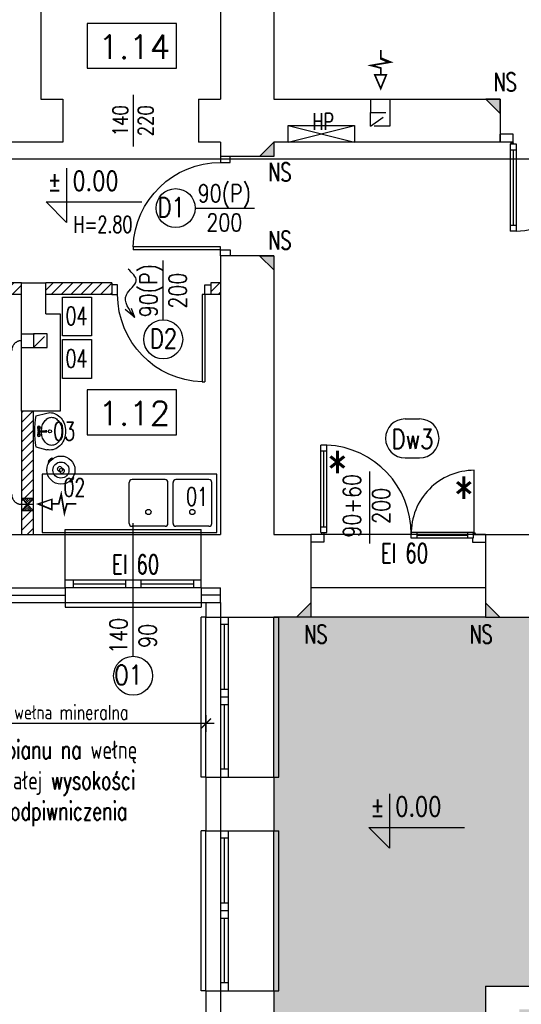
# Model space of a CAD drawing. Header units: millimetres. Extents: x 31969 to 285678, y -69766 to -1123.
# Tile 160 of 176: x 181415 to 181932, y -11089 to -10075. Entities that reach past the tile are written whole.
import ezdxf
from ezdxf.enums import TextEntityAlignment as Align
from ezdxf.lldxf.tags import DXFTag

# ---------------------------------------------------------------- set-up
doc = ezdxf.new("R2010")
doc.units = ezdxf.units.MM
doc.linetypes.add('KRE_16_8', pattern=[24, 16, -8])
for name, color, linetype in [('a- wentylacja Łukasza 2', 118, 'Continuous'), ('a-biblioteka', 251, 'Continuous'), ('a-izolacja 1', 3, 'Continuous'), ('a-koty', 1, 'Continuous'), ('a-opis 1', 3, 'Continuous'), ('a-opis 3', 15, 'Continuous'), ('a-opis stolarki 1', 3, 'Continuous'), ('a-opis stolarki 2', 1, 'Continuous'), ('a-opis technologii 2', 12, 'Continuous'), ('a-przekrój 2', 251, 'Continuous'), ('a-stolarka drzwiowa', 3, 'Continuous'), ('a-stolarka okienna', 3, 'Continuous'), ('a-szkło', 4, 'Continuous'), ('a-szraf', 252, 'Continuous'), ('a-wentylacja', 3, 'Continuous'), ('a-wymiary', 11, 'Continuous'), ('a-wyposażenie', 84, 'Continuous'), ('a-ściany działowe projektowane', 5, 'Continuous'), ('a-ściany istniejące murowane', 6, 'Continuous')]:
    doc.layers.add(name, color=color, linetype=linetype)
doc.styles.add('MAREK', font='simplex.shx')
doc.styles.add('RS01507', font='romans.shx', dxfattribs={"width": 0.7, "height": 0.15})
doc.styles.add('WYMIAR', font='romans.shx', dxfattribs={"width": 0.8})
doc.linetypes.add('BATTING', pattern='A,0.0001,-0.1,[134,ltypeshp.shx,S=0.1,R=0,X=-0.1,Y=0],-0.2,[134,ltypeshp.shx,S=0.1,R=180,X=0.1,Y=0],-0.1', length=0.4001)
tags = doc.linetypes.add('DASHED', pattern=[0.75, 0.5, -0.25]).pattern_tags.tags
tags[6:7] = [DXFTag(74, 4), DXFTag(75, 0), DXFTag(340, '0'), DXFTag(46, 1.0), DXFTag(50, 0.0), DXFTag(44, 0.0), DXFTag(45, 0.0)]
tags[4:5] = [DXFTag(74, 4), DXFTag(75, 0), DXFTag(340, '0'), DXFTag(46, 1.0), DXFTag(50, 0.0), DXFTag(44, 0.0), DXFTag(45, 0.0)]
doc.dimstyles.new('MAREK', dxfattribs={"dimscale": 0.85, "dimtxt": 17, "dimasz": 12, "dimexe": 10, "dimexo": 0.625, "dimgap": 5, "dimtad": 1, "dimdec": 1, "dimdsep": 46, "dimtxsty": 'MAREK', "dimblk1": 'ARCHTICK', "dimblk2": 'ARCHTICK', "dimsah": 1, "dimcen": 2.5, "dimdle": 10, "dimadec": 0, "dimazin": 0, "dimtfac": 1, "dimtdec": 1, "dimtmove": 1, "dimatfit": 3, "dimldrblk": 'ARCHTICK', "dimfxl": 10, "dimfxlon": 1, "dimtolj": 1, "dimtzin": 0, "dimarcsym": 0})

# ---------------------------------------------------------------- blocks, each defined once
blk = doc.blocks.new('A$C42BE72CD')
at = {"layer": 'a-stolarka drzwiowa'}
for p, q in [((5.999947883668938, 99.9500125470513), (-5.211633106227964e-05, 99.9500125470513)), ((5.999947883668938, 89.9500125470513), (5.999947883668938, 99.9500125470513)), ((95.99994788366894, 89.9500125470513), (95.99994788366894, 99.9500125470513)), ((95.99994788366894, 99.9500125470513), (101.9999478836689, 99.9500125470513)), ((-5.211633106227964e-05, 89.9500125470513), (5.999947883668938, 89.9500125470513)), ((5.999947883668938, 89.9500125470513), (8.999947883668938, 89.9500125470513)), ((5.999947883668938, 89.9500125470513), (5.999947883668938, 2.64436675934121e-05)), ((8.999947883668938, 89.9500125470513), (8.999947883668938, 2.64436675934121e-05)), ((101.9999478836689, 89.9500125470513), (95.99994788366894, 89.9500125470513)), ((8.999947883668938, 2.64436675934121e-05), (5.999947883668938, 2.64436675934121e-05))]:
    blk.add_line(p, q, dxfattribs=at)
at = {"layer": 'a-stolarka drzwiowa', "linetype": 'DASHED', "lineweight": 25, "ltscale": 20}
blk.add_arc((5.999947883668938, 89.95001254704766), 89.9999999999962, 271.9102131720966, 0, dxfattribs=at)
blk = doc.blocks.new('_ARCHTICK')
at = {"color": 0, "linetype": 'ByBlock', "const_width": 0.15}
blk.add_lwpolyline([(-0.5, -0.5), (0.5, 0.5)], dxfattribs=at)
blk = doc.blocks.new('*D840')
at = {"layer": 'a-wymiary', "color": 0, "lineweight": -2, "ltscale": 100}
for p, q in [((181206.8057836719, -10791.21637239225), (181206.8057836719, -10808.21637239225)), ((181606.8057836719, -10791.21637239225), (181606.8057836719, -10808.21637239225)), ((181615.3057836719, -10799.71637239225), (181198.3057836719, -10799.71637239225))]:
    blk.add_line(p, q, dxfattribs=at)
at = {"layer": 'DEFPOINTS', "color": 0, "ltscale": 100}
for p in [(181206.8057836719, -10779.77179031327), (181606.8057836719, -10779.77179031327), (181206.8057836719, -10799.71637239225)]:
    blk.add_point(p, dxfattribs=at)
at = {"layer": 'a-wymiary', "color": 0, "lineweight": -2, "ltscale": 100, "xscale": 10.2, "yscale": 10.2, "zscale": 10.2, "rotation": 180}
blk.add_blockref('_ARCHTICK', (181206.8057836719, -10799.71637239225), dxfattribs=at)
at = {"layer": 'a-wymiary', "color": 0, "lineweight": -2, "ltscale": 100, "xscale": 10.2, "yscale": 10.2, "zscale": 10.2}
blk.add_blockref('_ARCHTICK', (181606.8057836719, -10799.71637239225), dxfattribs=at)
at = {"layer": 'a-wymiary', "color": 0, "ltscale": 100, "insert": (181406.8057836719, -10788.24137239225), "char_height": 14.45, "attachment_point": 5, "style": 'MAREK'}
blk.add_mtext('\\A1;{\\W0.75;Pas min.400cm wełna mineralna}', dxfattribs=at)

msp = doc.modelspace()

# ---------------------------------------------------------------- hatches: boundary and pattern name
at = {"layer": 'a- wentylacja Łukasza 2'}
h = msp.add_hatch(dxfattribs=at)
h.set_pattern_fill('LINE', color=256, scale=0.5, angle=45)
h.set_pattern_definition([(45, (40748.73406405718, 0), (-1.122532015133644, 1.122532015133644), [])])
h.paths.add_polyline_path([(181416.8057836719, -10580.58689875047), (181422.8057836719, -10574.08689875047), (181428.8057836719, -10580.58689875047)])
h.paths.add_polyline_path([(181416.8057836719, -10567.58689875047), (181422.8057836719, -10574.08689875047), (181428.8057836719, -10567.58689875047)])
at = {"layer": 'a-opis 1', "ltscale": 100}
h = msp.add_hatch(color=256, dxfattribs=at)
h.dxf.hatch_style = 1
h.paths.add_polyline_path([(181909.8057836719, -10171.81643172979), (181909.8057836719, -10157.09663652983), (181895.0859884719, -10157.09663652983), (181900.6059116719, -10162.61655972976), (181904.2858604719, -10162.61655972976), (181904.2858604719, -10166.29650852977)])
h.paths.add_polyline_path([(181904.2858604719, -10166.29650852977), (181904.2858604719, -10162.61655972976), (181900.6059116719, -10162.61655972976)], flags=17)
h = msp.add_hatch(color=256, dxfattribs=at)
h.dxf.hatch_style = 1
h.paths.add_polyline_path([(181676.8057836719, -10201.37684132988), (181676.8057836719, -10216.09663652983), (181662.0859884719, -10216.09663652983), (181667.6059116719, -10210.57671332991), (181671.2858604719, -10210.57671332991), (181671.2858604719, -10206.89676452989)])
h.paths.add_polyline_path([(181671.2858604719, -10206.89676452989), (181671.2858604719, -10210.57671332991), (181667.6059116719, -10210.57671332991)], flags=17)
h = msp.add_hatch(color=256, dxfattribs=at)
h.dxf.hatch_style = 1
h.paths.add_polyline_path([(181662.0859884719, -10318.0966365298), (181676.8057836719, -10318.0966365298), (181676.8057836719, -10332.81643172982), (181671.2858604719, -10327.2965085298), (181671.2858604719, -10323.61655972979), (181667.6059116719, -10323.61655972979)])
h.paths.add_polyline_path([(181667.6059116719, -10323.61655972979), (181671.2858604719, -10323.61655972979), (181671.2858604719, -10327.2965085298)], flags=17)
h = msp.add_hatch(color=256, dxfattribs=at)
h.dxf.hatch_style = 1
h.paths.add_polyline_path([(181714.8057836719, -10675.37684132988), (181714.8057836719, -10690.09663652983), (181700.0859884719, -10690.09663652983), (181705.6059116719, -10684.57671332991), (181709.2858604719, -10684.57671332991), (181709.2858604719, -10680.89676452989)])
h.paths.add_polyline_path([(181709.2858604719, -10680.89676452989), (181709.2858604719, -10684.57671332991), (181705.6059116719, -10684.57671332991)], flags=17)
h = msp.add_hatch(color=256, dxfattribs=at)
h.dxf.hatch_style = 1
h.paths.add_polyline_path([(181894.8057836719, -10675.37684132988), (181894.8057836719, -10690.09663652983), (181909.5255788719, -10690.09663652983), (181904.0056556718, -10684.57671332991), (181900.3257068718, -10684.57671332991), (181900.3257068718, -10680.89676452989)])
h.paths.add_polyline_path([(181900.3257068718, -10680.89676452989), (181900.3257068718, -10684.57671332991), (181904.0056556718, -10684.57671332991)], flags=17)
at = {"layer": 'a-przekrój 2', "ltscale": 0.1}
h = msp.add_hatch(dxfattribs=at)
h.set_pattern_fill('LINE', color=256, scale=2.25, angle=45)
h.set_pattern_definition([(45, (40748.73406405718, 0), (-5.051394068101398, 5.051394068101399), [])])
h.paths.add_polyline_path([(181428.8057836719, -10605.09663652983), (181428.8057836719, -10478.09663652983), (181416.8057836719, -10478.09663652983), (181416.8057836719, -10605.09663652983)])
h.paths.add_polyline_path([(181509.8057836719, -10358.09663652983), (181509.8057836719, -10346.09663652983), (181441.8057836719, -10346.09663652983), (181441.8057836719, -10358.09663652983)])
h.paths.add_polyline_path([(181611.8057836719, -10346.09663652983), (181611.8057836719, -10358.09663652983), (181621.8057836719, -10358.09663652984), (181621.8057836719, -10346.09663652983)])
h.paths.add_polyline_path([(181388.8057836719, -10358.09663652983), (181388.8057836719, -10346.09663652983), (181416.8057836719, -10346.09663652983), (181416.8057836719, -10358.09663652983)])
h.paths.add_polyline_path([(181286.8057836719, -10358.09663652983), (181286.8057836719, -10346.09663652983), (181206.8057836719, -10346.09663652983), (181206.8057836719, -10358.09663652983)])
at = {"layer": 'a-szraf', "ltscale": 30}
h = msp.add_hatch(dxfattribs=at)
h.set_pattern_fill('DOTS', color=256, scale=3)
h.set_pattern_definition([(0, (40748.73406405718, -3342.232087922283), (2.38125, 4.762499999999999), [0, -4.762499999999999])])
h.paths.add_polyline_path([(182491.8057836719, -11094.09663652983), (181929.8057836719, -11094.09663652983), (181929.8057836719, -11332.59663652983), (182491.8057836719, -11332.59663652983)])
h.paths.add_polyline_path([(182491.8057836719, -10690.09663652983), (181676.8057836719, -10690.09663652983), (181676.8057836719, -11070.09663652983), (181894.8057836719, -11070.09663652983), (182491.8057836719, -11070.09663652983)])
h.paths.add_polyline_path([(181894.8057836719, -11070.09663652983), (181676.8057836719, -11070.09663652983), (181676.8057836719, -11332.59663652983), (181894.8057836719, -11332.59663652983)])

# ---------------------------------------------------------------- linework, layer by layer
at = {"layer": 'a- wentylacja Łukasza 2', "linetype": 'DASHED', "ltscale": 0.009000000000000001}
for q in [(181523.6623825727, -10373.47998620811), (181530.1938695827, -10372.57962125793)]:
    msp.add_line((181533.537512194, -10381.76620383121), q, dxfattribs=at)
at = {"layer": 'a- wentylacja Łukasza 2'}
for p, q in [((181416.8057836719, -10567.58689875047), (181428.8057836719, -10567.58689875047)), ((181416.8057836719, -10580.58689875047), (181428.8057836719, -10567.58689875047)), ((181416.8057836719, -10567.58689875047), (181428.8057836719, -10580.58689875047)), ((181416.8057836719, -10580.58689875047), (181428.8057836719, -10580.58689875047))]:
    msp.add_line(p, q, dxfattribs=at)
at = {"layer": 'a- wentylacja Łukasza 2', "linetype": 'KRE_16_8'}
msp.add_line((181416.8057836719, -10574.08689875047), (181428.8057836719, -10574.08689875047), dxfattribs=at)
at = {"layer": 'a- wentylacja Łukasza 2', "ltscale": 0.5, "const_width": 1.741824}
for points in [[(181786.9180818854, -10106.49170720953), (181786.9180818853, -10116.35537768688), (181796.3099640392, -10118.93827460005), (181776.9253067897, -10122.23669917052), (181786.9180818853, -10124.81970278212), (181786.9180818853, -10132.03956422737), (181780.8264254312, -10132.03956422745), (181786.918081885, -10145.98526195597), (181792.6022178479, -10132.03956422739), (181786.9180818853, -10132.03956422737)], [(181473.4608496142, -10573.70902238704), (181463.5971791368, -10573.70902238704), (181461.0142822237, -10583.10090454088), (181457.7158576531, -10563.71624729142), (181455.1328540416, -10573.70902238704), (181447.9129925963, -10573.70902238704), (181447.9129925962, -10567.61736593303), (181433.9672948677, -10573.70902238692), (181447.9129925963, -10579.39315834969), (181447.9129925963, -10573.70902238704)]]:
    msp.add_lwpolyline(points, dxfattribs=at)
at = {"layer": 'a- wentylacja Łukasza 2', "linetype": 'KRE_16_8'}
for centre, start, end in [((181416.8057836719, -10415.59663652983), 90, 180), ((181416.8057836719, -10564.08689875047), 180, 270)]:
    msp.add_arc(centre, 10, start, end, dxfattribs=at)
at = {"layer": 'a- wentylacja Łukasza 2', "linetype": 'DASHED', "ltscale": 0.009000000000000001}
msp.add_spline([(181533.537512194, -10381.76620383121), (181524.9720974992, -10358.23292036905), (181535.0295502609, -10343.86938925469), (181526.6997594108, -10331.97321505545)], degree=3, dxfattribs=at)
at = {"layer": 'a-biblioteka', "ltscale": 0.5}
for p, q in [((181691.7129866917, -10184.22789746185), (181759.9699612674, -10201.09663652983)), ((181691.7129866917, -10201.09663652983), (181759.9699612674, -10184.22789746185))]:
    msp.add_line(p, q, dxfattribs=at)
msp.add_lwpolyline([(181759.9699612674, -10201.09663652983), (181691.7129866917, -10201.09663652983), (181691.7129866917, -10184.22789746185), (181759.9699612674, -10184.22789746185)], close=True, dxfattribs=at)
at = {"layer": 'a-izolacja 1'}
for p, q in [((181461.8057836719, -10660.09663652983), (181461.8057836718, -10675.09663652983)), ((181601.8057836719, -10660.09663652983), (181601.8057836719, -10675.09663652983)), ((181366.8057836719, -10675.09663652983), (181461.8057836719, -10675.09663652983)), ((181621.8057836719, -10675.0966365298), (181621.8057836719, -10690.0966365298)), ((181621.8057836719, -10855.09663652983), (181621.8057836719, -10910.09663652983)), ((181621.8057836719, -11075.09663652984), (181621.8057836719, -11130.09663652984))]:
    msp.add_line(p, q, dxfattribs=at)
at = {"layer": 'a-koty'}
for points in [[(181463.2850556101, -10228.05072874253), (181463.2850556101, -10283.92523087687), (181442.0595270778, -10262.6997023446), (181540.7129418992, -10262.6997023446)], [(181795.8355954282, -10872.14451435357), (181795.8355954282, -10928.01901648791), (181774.6100668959, -10906.79348795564), (181873.2634817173, -10906.79348795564)]]:
    msp.add_lwpolyline(points, dxfattribs=at)
at = {"layer": 'a-opis 1', "ltscale": 100}
for p, q in [((181895.0859884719, -10157.09663652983), (181909.8057836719, -10171.81643172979)), ((181909.8057836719, -10157.09663652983), (181895.0859884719, -10157.09663652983)), ((181909.8057836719, -10171.81643172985), (181909.8057836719, -10157.09663652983)), ((181662.0859884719, -10216.09663652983), (181676.8057836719, -10201.37684132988)), ((181676.8057836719, -10201.37684132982), (181676.8057836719, -10216.09663652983)), ((181676.8057836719, -10216.09663652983), (181662.0859884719, -10216.09663652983)), ((181676.8057836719, -10332.81643172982), (181662.0859884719, -10318.09663652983)), ((181662.0859884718, -10318.09663652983), (181676.8057836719, -10318.09663652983)), ((181676.8057836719, -10318.09663652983), (181676.8057836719, -10332.81643172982)), ((181700.0859884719, -10690.09663652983), (181714.8057836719, -10675.37684132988)), ((181714.8057836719, -10675.37684132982), (181714.8057836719, -10690.09663652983)), ((181909.5255788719, -10690.09663652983), (181894.8057836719, -10675.37684132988)), ((181894.8057836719, -10675.37684132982), (181894.8057836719, -10690.09663652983)), ((181714.8057836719, -10690.09663652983), (181700.0859884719, -10690.09663652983)), ((181894.8057836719, -10690.09663652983), (181909.5255788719, -10690.09663652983))]:
    msp.add_line(p, q, dxfattribs=at)
at = {"layer": 'a-opis 3'}
for points in [[(181576.4605829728, -10078.89274799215), (181484.5458817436, -10078.89274799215), (181484.5458817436, -10125.1289372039), (181576.4605829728, -10125.1289372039)], [(181576.4605829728, -10456.20376256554), (181484.5458817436, -10456.20376256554), (181484.5458817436, -10502.43995177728), (181576.4605829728, -10502.43995177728)]]:
    msp.add_lwpolyline(points, close=True, dxfattribs=at)
at = {"layer": 'a-opis stolarki 1'}
for p, q in [((181531.8057836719, -10152.53965966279), (181531.8057836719, -10205.65361339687)), ((181531.8057836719, -10152.53965966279), (181531.8057836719, -10205.65361339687)), ((181595.6701450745, -10269.09663652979), (181656.9591247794, -10269.09663652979)), ((181562.8057836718, -10384.23227512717), (181562.8057836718, -10322.94329542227)), ((181775.5717793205, -10614.44861284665), (181775.5717793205, -10540.27888331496))]:
    msp.add_line(p, q, dxfattribs=at)
at = {"layer": 'a-opis stolarki 2'}
for p, q in [((181811.9635696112, -10486.176198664), (181826.9635696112, -10486.176198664)), ((181811.9635696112, -10526.271198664), (181826.9635696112, -10526.271198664)), ((181531.8057836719, -10730.52524394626), (181531.8057836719, -10593.40270311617))]:
    msp.add_line(p, q, dxfattribs=at)
for centre in [(181575.6226450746, -10269.09663652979), (181562.8057836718, -10404.27977512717), (181531.8057836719, -10750.57274394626)]:
    msp.add_circle(centre, 20.0475, dxfattribs=at)
for centre, start, end in [((181811.9635696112, -10506.223698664), 90, 270), ((181826.9635696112, -10506.223698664), 270, 90)]:
    msp.add_arc(centre, 20.0475, start, end, dxfattribs=at)
at = {"layer": 'a-przekrój 2', "linetype": 'BATTING', "ltscale": 15}
for p, q in [((181366.8057836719, -10667.59663652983), (181461.8057836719, -10667.59663652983)), ((181621.8057836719, -10667.59663652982), (181601.8057836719, -10667.59663652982))]:
    msp.add_line(p, q, dxfattribs=at)
at = {"layer": 'a-stolarka drzwiowa'}
for p, q in [((181923.3057836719, -10193.09663652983), (181909.8057836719, -10193.09663652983)), ((181909.8057836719, -10201.09663652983), (181909.8057836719, -10193.09663652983)), ((181923.3057836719, -10201.09663652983), (181923.3057836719, -10193.09663652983)), ((181923.3057836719, -10201.09663652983), (181909.8057836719, -10201.09663652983)), ((181920.3057836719, -10203.09663652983), (181926.3057836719, -10203.09663652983)), ((181920.3057836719, -10203.09663652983), (181920.3057836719, -10293.00868193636)), ((181926.3057836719, -10203.09663652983), (181926.3057836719, -10293.00868193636)), ((181920.3057836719, -10209.09663652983), (181926.3057836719, -10209.09663652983)), ((181926.3057836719, -10287.00868193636), (181920.3057836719, -10287.00868193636)), ((181926.3057836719, -10293.00868193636), (181920.3057836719, -10293.00868193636)), ((181725.3057836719, -10603.09663652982), (181725.3057836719, -10513.18459112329)), ((181731.3057836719, -10513.18459112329), (181725.3057836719, -10513.18459112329)), ((181731.3057836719, -10519.18459112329), (181725.3057836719, -10519.18459112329)), ((181731.3057836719, -10603.09663652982), (181731.3057836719, -10513.18459112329)), ((181725.3057836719, -10597.09663652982), (181731.3057836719, -10597.09663652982)), ((181725.3057836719, -10603.09663652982), (181731.3057836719, -10603.09663652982)), ((181882.3057836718, -10603.09663652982), (181818.3057836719, -10603.09663652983)), ((181818.3057836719, -10609.09663652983), (181818.3057836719, -10603.09663652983)), ((181824.3057836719, -10609.09663652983), (181824.3057836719, -10603.09663652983)), ((181876.3057836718, -10603.09663652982), (181876.3057836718, -10609.09663652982)), ((181882.3057836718, -10603.09663652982), (181882.3057836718, -10609.09663652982)), ((181728.3057836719, -10605.09663652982), (181714.8057836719, -10605.09663652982)), ((181714.8057836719, -10605.09663652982), (181714.8057836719, -10613.09663652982)), ((181728.3057836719, -10613.09663652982), (181714.8057836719, -10613.09663652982)), ((181728.3057836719, -10605.09663652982), (181728.3057836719, -10613.09663652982)), ((181882.3057836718, -10609.09663652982), (181818.3057836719, -10609.09663652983)), ((181881.3057836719, -10609.09663652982), (181881.3057836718, -10613.09663652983)), ((181881.3057836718, -10613.09663652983), (181894.8057836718, -10613.09663652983)), ((181882.3057836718, -10605.09663652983), (181894.8057836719, -10605.09663652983)), ((181894.8057836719, -10605.09663652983), (181894.8057836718, -10613.09663652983))]:
    msp.add_line(p, q, dxfattribs=at)
at = {"layer": 'a-stolarka drzwiowa', "linetype": 'DASHED', "lineweight": 25, "ltscale": 20}
msp.add_line((181883.3210917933, -10604.09663652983), (181883.3210917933, -10539.07363836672), dxfattribs=at)
at = {"layer": 'a-stolarka drzwiowa'}
for centre in [(181922.3057836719, -10202.09663652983), (181727.3057836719, -10604.09663652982), (181883.3210917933, -10604.09663652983)]:
    msp.add_circle(centre, 1, dxfattribs=at)
at = {"layer": 'a-stolarka drzwiowa', "linetype": 'DASHED', "lineweight": 25, "ltscale": 20}
for centre, radius, start, end in [((181922.3057836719, -10202.09663652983), 91, 272.5193075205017, 0.5207779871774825), ((181727.3057836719, -10604.09663652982), 91, 359.4792220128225, 87.48069247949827), ((181883.3210917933, -10604.09663652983), 65.02299816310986, 90, 180.8811965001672)]:
    msp.add_arc(centre, radius, start, end, dxfattribs=at)
at = {"layer": 'a-stolarka okienna', "linetype": 'DASHED', "lineweight": 25, "ltscale": 40}
for p, q in [((184271.0636637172, -10218.55307775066), (181404.8260642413, -10218.55307775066)), ((181894.8057836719, -10605.09663652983), (181714.8057836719, -10605.09663652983)), ((181894.8057836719, -10660.09663652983), (181714.8057836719, -10660.09663652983)), ((181894.8057836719, -10690.09663652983), (181714.8057836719, -10690.09663652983))]:
    msp.add_line(p, q, dxfattribs=at)
at = {"layer": 'a-stolarka okienna', "ltscale": 40}
for p, q in [((181461.8057836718, -10605.09663652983), (181461.8057836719, -10600.09663652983)), ((181461.8057836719, -10600.09663652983), (181601.8057836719, -10600.09663652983)), ((181601.8057836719, -10605.09663652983), (181601.8057836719, -10600.09663652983)), ((181461.8057836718, -10675.09663652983), (181461.8057836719, -10680.09663652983)), ((181461.8057836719, -10680.09663652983), (181601.8057836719, -10680.09663652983)), ((181601.8057836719, -10675.09663652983), (181601.8057836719, -10680.09663652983)), ((181606.8057836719, -10690.09663652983), (181601.8057836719, -10690.09663652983)), ((181601.8057836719, -10855.0966365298), (181601.8057836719, -10690.09663652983)), ((181676.8057836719, -10690.09663652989), (181681.8057836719, -10690.09663652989)), ((181681.8057836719, -10855.09663652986), (181681.8057836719, -10690.09663652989)), ((181606.8057836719, -10855.09663652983), (181601.8057836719, -10855.0966365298)), ((181676.8057836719, -10855.09663652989), (181681.8057836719, -10855.09663652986)), ((181606.8057836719, -10910.09663652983), (181601.8057836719, -10910.09663652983)), ((181601.8057836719, -11075.0966365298), (181601.8057836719, -10910.09663652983)), ((181676.8057836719, -10910.09663652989), (181681.8057836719, -10910.09663652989)), ((181681.8057836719, -11075.09663652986), (181681.8057836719, -10910.09663652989)), ((181606.8057836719, -11075.09663652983), (181601.8057836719, -11075.0966365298)), ((181676.8057836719, -11075.09663652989), (181681.8057836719, -11075.09663652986))]:
    msp.add_line(p, q, dxfattribs=at)
at = {"layer": 'a-stolarka okienna', "linetype": 'DASHED', "lineweight": 25, "ltscale": 20}
for p, q in [((181461.8057836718, -10605.09663652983), (181601.8057836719, -10605.09663652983)), ((181461.8057836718, -10675.09663652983), (181601.8057836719, -10675.09663652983)), ((181606.8057836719, -10855.09663652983), (181606.8057836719, -10690.09663652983)), ((181676.8057836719, -10855.09663652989), (181676.8057836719, -10690.09663652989)), ((181606.8057836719, -11075.09663652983), (181606.8057836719, -10910.09663652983)), ((181676.8057836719, -11075.09663652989), (181676.8057836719, -10910.09663652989))]:
    msp.add_line(p, q, dxfattribs=at)
at = {"layer": 'a-stolarka okienna'}
for p, q in [((181601.8057836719, -10652.09663652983), (181462.030648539, -10652.09663652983)), ((181470.0306485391, -10652.09663652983), (181470.0306485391, -10660.09663652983)), ((181524.0306485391, -10652.09663652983), (181524.0306485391, -10660.09663652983)), ((181539.8057836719, -10652.09663652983), (181539.8057836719, -10660.09663652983)), ((181594.0306485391, -10652.09663652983), (181594.0306485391, -10660.09663652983)), ((181601.8057836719, -10660.09663652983), (181461.8057836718, -10660.09663652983)), ((181621.8057836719, -10690.09663652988), (181621.8057836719, -10855.09663652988)), ((181629.8057836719, -10690.09663652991), (181629.8057836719, -10854.87177166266)), ((181629.8057836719, -10697.87177166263), (181621.8057836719, -10697.87177166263)), ((181629.8057836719, -10764.70906896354), (181621.8057836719, -10764.70906896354)), ((181629.8057836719, -10772.59663652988), (181621.8057836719, -10772.59663652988)), ((181629.8057836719, -10780.37177166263), (181621.8057836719, -10780.37177166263)), ((181629.8057836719, -10846.8717716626), (181621.8057836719, -10846.8717716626)), ((181621.8057836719, -10910.09663652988), (181621.8057836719, -11075.09663652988)), ((181629.8057836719, -10910.09663652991), (181629.8057836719, -11074.87177166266)), ((181629.8057836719, -10917.87177166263), (181621.8057836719, -10917.87177166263)), ((181629.8057836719, -10984.70906896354), (181621.8057836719, -10984.70906896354)), ((181629.8057836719, -10992.59663652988), (181621.8057836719, -10992.59663652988)), ((181629.8057836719, -11000.37177166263), (181621.8057836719, -11000.37177166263)), ((181629.8057836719, -11066.8717716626), (181621.8057836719, -11066.8717716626))]:
    msp.add_line(p, q, dxfattribs=at)
at = {"layer": 'a-szkło', "ltscale": 40}
for p, q in [((181923.3057836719, -10209.09663652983), (181923.3057836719, -10287.00868193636)), ((181728.3057836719, -10597.09663652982), (181728.3057836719, -10519.18459112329)), ((181876.3057836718, -10606.09663652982), (181824.3057836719, -10606.09663652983))]:
    msp.add_line(p, q, dxfattribs=at)
at = {"layer": 'a-szkło', "ltscale": 2}
for p, q in [((181470.0306485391, -10656.09663652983), (181524.0306485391, -10656.09663652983)), ((181539.8057836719, -10656.09663652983), (181594.0306485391, -10656.09663652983)), ((181625.8057836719, -10764.70906896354), (181625.8057836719, -10697.87177166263)), ((181625.8057836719, -10846.8717716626), (181625.8057836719, -10780.37177166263)), ((181625.8057836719, -10984.70906896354), (181625.8057836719, -10917.87177166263)), ((181625.8057836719, -11066.8717716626), (181625.8057836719, -11000.37177166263))]:
    msp.add_line(p, q, dxfattribs=at)
at = {"layer": 'a-wentylacja', "linetype": 'KRE_16_8'}
for p, q in [((181776.3057836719, -10157.09663652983), (181776.3057836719, -10170.60292247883)), ((181796.3057836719, -10157.09663652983), (181796.3057836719, -10170.60292247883)), ((181776.3057836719, -10184.60292247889), (181796.3057836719, -10170.60292247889)), ((181416.8057836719, -10398.59663652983), (181430.3120696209, -10398.59663652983)), ((181429.2994977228, -10412.59663652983), (181443.2994977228, -10398.59663652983)), ((181416.8057836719, -10412.59663652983), (181430.3120696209, -10412.59663652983))]:
    msp.add_line(p, q, dxfattribs=at)
for points in [[(181776.3057836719, -10184.60292247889), (181776.3057836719, -10170.60292247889), (181796.3057836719, -10170.60292247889), (181796.3057836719, -10184.60292247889)], [(181429.2994977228, -10412.59663652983), (181443.2994977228, -10412.59663652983), (181443.2994977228, -10398.59663652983), (181429.2994977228, -10398.59663652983)]]:
    msp.add_lwpolyline(points, close=True, dxfattribs=at)
at = {"layer": 'a-wyposażenie'}
for p, q in [((181431.7034416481, -10482.90425805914), (181442.8729170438, -10480.09901268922)), ((181434.0977855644, -10498.52796543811), (181434.2817353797, -10496.07530123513)), ((181434.2817353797, -10501.83962768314), (181434.0977855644, -10499.38696348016)), ((181434.7228697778, -10498.52769357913), (181441.9026367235, -10498.52769357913)), ((181434.7228697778, -10499.38723533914), (181441.9026367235, -10499.38723533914)), ((181435.3479539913, -10498.52796543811), (181435.164004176, -10496.07530123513)), ((181435.164004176, -10501.83962768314), (181435.3479539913, -10499.38696348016)), ((181441.9026367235, -10498.32544845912), (181442.3475759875, -10498.32544845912)), ((181441.9026367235, -10499.58948045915), (181442.3475759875, -10499.58948045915)), ((181431.7034416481, -10515.0106708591), (181442.8729170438, -10517.81591622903)), ((181444.6745160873, -10529.4039983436), (181446.7509321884, -10527.09689288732)), ((181445.081216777, -10529.77003269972), (181447.157632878, -10527.46292724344)), ((181455.3067400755, -10535.52608928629), (181454.0314382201, -10536.94307688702)), ((181454.1303798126, -10538.82314891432), (181457.6430138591, -10541.98455181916)), ((181460.6994461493, -10538.5885505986), (181457.1868121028, -10535.42714769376)), ((181459.5230858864, -10541.88561022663), (181460.7983877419, -10540.46862262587)), ((181467.7249361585, -10550.14958812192), (181469.8013522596, -10547.84248266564)), ((181468.1316368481, -10550.51562247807), (181470.2080529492, -10548.20851702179)), ((181527.6816258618, -10593.71256132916), (181527.6816258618, -10551.62140396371)), ((181564.6816258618, -10548.62140396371), (181530.6816258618, -10548.62140396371)), ((181567.6816258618, -10593.71256132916), (181567.6816258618, -10551.62140396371)), ((181572.9275871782, -10593.71256132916), (181572.9275871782, -10551.62140396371)), ((181609.9275871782, -10548.62140396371), (181575.9275871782, -10548.62140396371)), ((181612.9275871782, -10593.71256132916), (181612.9275871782, -10551.62140396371)), ((181564.6816258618, -10596.71256132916), (181530.6816258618, -10596.71256132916)), ((181609.9275871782, -10596.71256132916), (181575.9275871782, -10596.71256132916))]:
    msp.add_line(p, q, dxfattribs=at)
for points in [[(181459.0337342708, -10400.68072015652), (181459.0337342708, -10360.68072015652), (181489.0337342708, -10360.68072015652), (181489.0337342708, -10400.68072015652)], [(181459.0337342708, -10444.53752351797), (181459.0337342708, -10404.53752351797), (181489.0337342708, -10404.53752351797), (181489.0337342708, -10444.53752351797)], [(181618.1735484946, -10603.15215661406), (181618.1735484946, -10543.15215661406), (181438.1735484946, -10543.15215661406), (181438.1735484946, -10603.15215661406)]]:
    msp.add_lwpolyline(points, close=True, dxfattribs=at)
for points in [[(181446.1513274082, -10479.6936167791, -0.1158364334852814), (181452.1419060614, -10481.10034692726, -0.1040652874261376), (181457.5026585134, -10485.33586713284, -0.09084006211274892), (181460.9427566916, -10491.43494380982, -0.08328491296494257), (181462.2045338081, -10498.95746445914, -0.08328491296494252), (181460.9427566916, -10506.47998510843, -0.09084006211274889), (181457.5026585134, -10512.57906178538, -0.104065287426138), (181452.1419060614, -10516.81458199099, -0.1158364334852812), (181446.1513274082, -10518.22131213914, -0.06159356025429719), (181442.8729170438, -10517.81591622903, -0.1040652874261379)], [(181442.8729170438, -10480.09901268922, -0.06159356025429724), (181446.1513274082, -10479.6936167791, -0.1158364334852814)], [(181437.3447627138, -10498.52769357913, -0.06788534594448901), (181438.1822830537, -10493.24702435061, -0.0842937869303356), (181440.4205154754, -10488.74126646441, -0.1064579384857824), (181444.0179594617, -10485.52544026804, -0.1300581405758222), (181447.8573121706, -10484.50957869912, -0.1300581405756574), (181451.6966648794, -10485.52544026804, -0.1064579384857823), (181455.2941088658, -10488.74126646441, -0.08429378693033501), (181457.5323412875, -10493.24702435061, -0.073344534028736), (181458.3745309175, -10498.95746445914, -0.073344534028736), (181457.5323412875, -10504.66790456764, -0.08429378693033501), (181455.2941088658, -10509.17366245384, -0.1064579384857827), (181451.6966648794, -10512.3894886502, -0.130058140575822), (181447.8573121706, -10513.40535021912, -0.130058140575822), (181444.0179594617, -10512.3894886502, -0.1064579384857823), (181440.4205154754, -10509.17366245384, -0.08429378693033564), (181438.1822830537, -10504.66790456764, -0.06788534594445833), (181437.3447627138, -10499.38723533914, -0.06788534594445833)], [(181441.4689258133, -10499.38723533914, 0.00914130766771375), (181441.4843817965, -10499.40436725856, 0.1007964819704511), (181441.6782073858, -10499.54203552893, 0.1045459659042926), (181441.9026367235, -10499.58948045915, 0.1045459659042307), (181442.1270660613, -10499.54203552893, 0.1007964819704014), (181442.3208916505, -10499.40436725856, 0.09591071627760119), (181442.448539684, -10499.20124462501, 0.09272044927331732), (181442.4941385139, -10498.95746445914, 0.0927204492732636), (181442.448539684, -10498.71368429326, 0.09591071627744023), (181442.3208916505, -10498.51056165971, 0.100796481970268), (181442.1270660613, -10498.37289338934, 0.1045459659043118), (181441.9026367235, -10498.32544845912, 0.1045459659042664), (181441.6782073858, -10498.37289338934, 0.1007964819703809), (181441.4843817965, -10498.51056165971, 0.009141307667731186), (181441.4689258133, -10498.52769357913, 0.09272044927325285)], [(181441.9026367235, -10499.38723533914, 0.1045459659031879), (181442.0452138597, -10499.35709417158, 0.1007964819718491), (181442.1732282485, -10499.26616954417, 0.09591071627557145), (181442.2599681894, -10499.1281427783, 0.09272044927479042), (181442.2918933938, -10498.95746445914, 0.0927204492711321), (181442.2599681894, -10498.78678614, 0.09591071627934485), (181442.1732282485, -10498.6487593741, 0.1007964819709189), (181442.0452138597, -10498.55783474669, 0.1045459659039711), (181441.9026367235, -10498.52769357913, 0.1045459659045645)], [(181442.3475759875, -10499.58948045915, 0.1045459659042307), (181442.5720053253, -10499.54203552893, 0.1007964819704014), (181442.7658309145, -10499.40436725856, 0.09591071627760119), (181442.893478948, -10499.20124462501, 0.09272044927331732), (181442.9390777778, -10498.95746445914, 0.0927204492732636), (181442.893478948, -10498.71368429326, 0.09591071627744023), (181442.7658309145, -10498.51056165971, 0.100796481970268), (181442.5720053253, -10498.37289338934, 0.1045459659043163), (181442.3475759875, -10498.32544845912, 0.1045459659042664)]]:
    msp.add_lwpolyline(points, format="xyb", dxfattribs=at)
for centre, radius in [((181434.7228697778, -10495.16536845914), 1.011225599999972), ((181434.7228697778, -10502.74956045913), 1.011225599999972), ((181446.1205140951, -10498.95746445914), 1.60532064), ((181457.4412845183, -10538.80625768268), 14.47200000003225), ((181457.4412845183, -10538.80625768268), 8.297280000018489), ((181457.4412845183, -10538.80625768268), 1.583204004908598), ((181547.5361845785, -10581.95470636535), 2.7), ((181592.7821458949, -10581.95470636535), 2.7)]:
    msp.add_circle(centre, radius, dxfattribs=at)
for centre, radius, start, end in [((181511.1668133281, -10498.95746445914), 81.06869231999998, 168.5788137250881, 191.4211862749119), ((181434.7228697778, -10495.16536845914), 1.516838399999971, 288.4795462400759, 251.5204537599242), ((181434.7228697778, -10502.74956045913), 1.516838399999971, 108.4795462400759, 71.52045375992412), ((181434.7228697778, -10498.95746445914), 0.7584192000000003, 34.51810783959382, 325.4818921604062), ((181434.7228697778, -10498.95746445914), 0.4297708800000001, 90, 270), ((181445.9767363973, -10530.5117415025), 1.709641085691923, 139.6136080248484, 226.6555929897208), ((181446.0707235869, -10530.6605979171), 1.331251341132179, 138.0124967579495, 215.5444434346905), ((181447.9892404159, -10528.2756487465), 1.709641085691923, 49.36940052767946, 136.4113854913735), ((181448.1471396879, -10528.35349246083), 1.331251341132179, 60.48055007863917, 138.0124967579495), ((181455.02094503, -10537.83364210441), 1.331251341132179, 138.0124967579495, 228.0124967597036), ((181456.2962468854, -10536.41665450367), 1.331251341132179, 48.01249675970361, 138.0124967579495), ((181458.5335790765, -10540.99504500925), 1.331251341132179, 228.0124967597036, 318.0124967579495), ((181459.808880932, -10539.57805740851), 1.331251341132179, 318.0124967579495, 48.01249675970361), ((181466.8933286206, -10549.33686661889), 1.709641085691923, 229.3694005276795, 316.4113854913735), ((181466.7354293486, -10549.25902290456), 1.331251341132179, 240.4805500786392, 318.0124967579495), ((181468.8118454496, -10546.95191744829), 1.331251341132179, 318.0124967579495, 35.54444343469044), ((181468.9058326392, -10547.10077386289), 1.709641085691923, 319.6136080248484, 46.65559298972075), ((181530.6816258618, -10551.62140396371), 3, 90, 180), ((181564.6816258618, -10551.62140396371), 3, 0, 90), ((181575.9275871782, -10551.62140396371), 3, 90, 180), ((181609.9275871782, -10551.62140396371), 3, 0, 90), ((181530.6816258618, -10593.71256132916), 3, 180, 270), ((181564.6816258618, -10593.71256132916), 3, 270, 0), ((181575.9275871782, -10593.71256132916), 3, 180, 270), ((181609.9275871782, -10593.71256132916), 3, 270, 0)]:
    msp.add_arc(centre, radius, start, end, dxfattribs=at)
at = {"layer": 'a-ściany działowe projektowane', "ltscale": 20}
for p, q in [((181416.8057836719, -10346.09663652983), (181388.8057836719, -10346.09663652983)), ((181509.8057836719, -10346.09663652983), (181441.8057836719, -10346.09663652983)), ((181509.8057836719, -10346.09663652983), (181509.8057836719, -10358.09663652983)), ((181611.8057836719, -10346.09663652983), (181611.8057836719, -10358.09663652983)), ((181621.8057836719, -10346.09663652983), (181611.8057836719, -10346.09663652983)), ((181416.8057836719, -10358.09663652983), (181388.8057836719, -10358.09663652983)), ((181509.8057836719, -10358.09663652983), (181441.8057836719, -10358.09663652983)), ((181621.8057836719, -10358.09663652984), (181611.8057836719, -10358.09663652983)), ((181416.8057836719, -10478.09663652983), (181416.8057836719, -10605.09663652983)), ((181428.8057836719, -10478.09663652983), (181428.8057836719, -10605.09663652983))]:
    msp.add_line(p, q, dxfattribs=at)
at = {"layer": 'a-ściany istniejące murowane'}
for p, q in [((181621.8057836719, -9604.096636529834), (181621.8057836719, -10157.09663652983)), ((181676.8057836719, -9604.096636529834), (181676.8057836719, -10157.09663652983)), ((181436.8057836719, -9894.096636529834), (181436.8057836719, -10157.09663652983)), ((181436.8057836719, -10157.09663652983), (181459.3057836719, -10157.09663652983)), ((181459.3057836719, -10157.09663652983), (181459.3057836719, -10201.09663652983)), ((181599.3057836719, -10157.09663652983), (181621.8057836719, -10157.09663652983)), ((181599.3057836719, -10157.09663652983), (181599.3057836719, -10201.09663652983)), ((181676.8057836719, -10157.09663652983), (181909.8057836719, -10157.09663652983)), ((181909.8057836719, -10157.09663652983), (181909.8057836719, -10201.09663652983)), ((181459.3057836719, -10201.09663652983), (181396.8057836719, -10201.09663652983)), ((181621.8057836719, -10201.09663652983), (181599.3057836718, -10201.09663652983)), ((181621.8057836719, -10201.09663652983), (181621.8057836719, -10216.09663652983)), ((181676.8057836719, -10201.09663652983), (181676.8057836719, -10216.09663652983)), ((181909.8057836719, -10201.09663652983), (181676.8057836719, -10201.09663652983)), ((181676.8057836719, -10216.09663652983), (181621.8057836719, -10216.09663652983)), ((181676.8057836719, -10216.09663652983), (181621.8057836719, -10216.09663652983)), ((181621.8057836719, -10318.09663652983), (181621.8057836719, -10605.09663652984)), ((181676.8057836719, -10318.09663652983), (181621.8057836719, -10318.09663652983)), ((181676.8057836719, -10318.09663652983), (181621.8057836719, -10318.09663652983)), ((181676.8057836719, -10318.09663652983), (181676.8057836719, -10605.09663652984)), ((181416.8057836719, -10478.09663652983), (181416.8057836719, -10346.09663652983)), ((181416.8057836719, -10346.09663652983), (181441.8057836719, -10346.09663652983)), ((181441.8057836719, -10378.09663652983), (181441.8057836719, -10346.09663652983)), ((181441.8057836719, -10378.09663652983), (181456.8057836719, -10378.09663652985)), ((181456.8057836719, -10378.09663652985), (181456.8057836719, -10478.09663652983)), ((181456.8057836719, -10478.09663652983), (181416.8057836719, -10478.09663652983)), ((181366.8057836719, -10605.09663652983), (181461.8057836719, -10605.09663652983)), ((181461.8057836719, -10660.09663652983), (181461.8057836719, -10605.09663652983)), ((181601.8057836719, -10605.09663652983), (181621.8057836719, -10605.09663652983)), ((181601.8057836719, -10660.09663652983), (181601.8057836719, -10605.09663652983)), ((181676.8057836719, -10605.09663652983), (181714.8057836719, -10605.09663652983)), ((181714.8057836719, -10605.09663652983), (181714.8057836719, -10690.09663652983)), ((181894.8057836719, -10605.09663652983), (182579.8057836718, -10605.09663652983)), ((181894.8057836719, -10605.09663652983), (181894.8057836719, -10690.09663652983)), ((181366.8057836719, -10660.09663652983), (181461.8057836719, -10660.09663652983)), ((181601.8057836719, -10660.09663652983), (181621.8057836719, -10660.09663652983)), ((181621.8057836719, -10675.0966365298), (181621.8057836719, -10660.09663652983)), ((181601.8057836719, -10675.09663652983), (181606.8057836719, -10675.09663652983)), ((181606.8057836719, -10675.09663652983), (181606.8057836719, -10690.09663652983)), ((181606.8057836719, -10675.09663652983), (181621.8057836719, -10675.0966365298)), ((181606.8057836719, -10690.09663652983), (181676.8057836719, -10690.09663652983)), ((181714.8057836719, -10690.09663652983), (181676.8057836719, -10690.09663652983)), ((181894.8057836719, -10690.09663652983), (182491.8057836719, -10690.09663652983)), ((181606.8057836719, -10855.09663652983), (181606.8057836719, -10910.09663652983)), ((181606.8057836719, -10855.09663652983), (181676.8057836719, -10855.09663652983)), ((181676.8057836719, -10855.09663652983), (181676.8057836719, -10910.09663652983)), ((181606.8057836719, -10910.09663652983), (181676.8057836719, -10910.09663652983)), ((181606.8057836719, -11075.09663652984), (181606.8057836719, -11130.09663652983)), ((181606.8057836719, -11075.09663652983), (181676.8057836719, -11075.09663652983)), ((181676.8057836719, -11075.09663652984), (181676.8057836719, -11130.09663652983)), ((181894.8057836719, -11070.09663652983), (182491.8057836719, -11070.09663652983)), ((181894.8057836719, -11070.09663652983), (181894.8057836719, -11332.59663652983))]:
    msp.add_line(p, q, dxfattribs=at)

# ---------------------------------------------------------------- block references
at = {"layer": 'a-stolarka drzwiowa', "ltscale": 100, "xscale": -1, "rotation": 270}
msp.add_blockref('A$C42BE72CD', (181531.8557711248, -10318.0965844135), dxfattribs=at)
at = {"layer": 'a-stolarka drzwiowa', "ltscale": 100, "xscale": -1}
msp.add_blockref('A$C42BE72CD', (181611.8057315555, -10448.04664907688), dxfattribs=at)

# ---------------------------------------------------------------- texts
at = {"layer": 'a-koty', "char_height": 19.8, "width": 462.9754283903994, "attachment_point": 1, "style": 'WYMIAR'}
for insert in [(181443.4947828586, -10231.19359702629), (181776.0453226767, -10875.28738263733)]:
    msp.add_mtext('%%P 0.00', dxfattribs=dict(at, insert=insert))
at = {"layer": 'a-opis 1', "ltscale": 40, "style": 'RS01507', "width": 0.7}
msp.add_text('HP', height=17.1027203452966, dxfattribs=at).set_placement((181716.6104269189, -10179.84114125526), align=Align.MIDDLE_LEFT)
msp.add_text(' H=2.80', height=17.1027203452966, dxfattribs=at).set_placement((181462.2502603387, -10294.52289487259))
at = {"layer": 'a-opis 1', "ltscale": 40, "char_height": 18.91253202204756, "style": 'RS01507'}
for s, insert, width, attachment_point in [('\\pxqc;NS', (181977.1985876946, -10129.94268295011), 124.3193187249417, 3), ('\\pxqc;NS', (181745.0857171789, -10222.61934131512), 124.3193187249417, 3), ('\\pxqc;NS', (181745.0857171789, -10292.78616228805), 124.3193187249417, 3), ('\\pxqc;NS', (181782.1985876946, -10717.25059010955), 124.3193187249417, 9), ('\\pxqc;NS', (181952.4202193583, -10717.25059010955), 124.3193187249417, 9), ('\\pxqc,t5;Wymiana styropianu na wełnę mineralną na całej wysokości kondygnacji podpiwniczenia', (181597.7329217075, -10905.50561096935), 388.2025058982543, 9)]:
    msp.add_mtext(s, dxfattribs=dict(at, insert=insert, width=width, attachment_point=attachment_point))
at = {"layer": 'a-opis 3', "style": 'MAREK'}
for s, p in [('1.14', (181496.0209189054, -10115.42356527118)), ('1.12', (181496.0209189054, -10492.73457984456))]:
    msp.add_text(s, height=24.65900236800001, dxfattribs=at).set_placement(p)
at = {"layer": 'a-opis 3', "ltscale": 40, "char_height": 19.61299617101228, "width": 649.6209071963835, "attachment_point": 7, "style": 'RS01507'}
for insert in [(181486.5104236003, -10634.16633460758), (181209.5167725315, -10645.71968620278)]:
    msp.add_mtext('\\pxqc;EI 60', dxfattribs=dict(at, insert=insert))
at = {"layer": 'a-opis stolarki 1', "style": 'WYMIAR'}
for s, insert, char_height, width, attachment_point, rotation in [('\\pxqc;\\P140\\P220', (181552.4541717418, -10163.65098652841), 15.6, 31.06459142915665, 9, 89.99999999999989), ('\\pxqc;\\P90(P)\\P200', (181586.6756786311, -10336.16080012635), 18, 35.84375934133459, 9, 89.99999999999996), ('\\pxqc;\\P90+60\\P200', (181718.3332049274, -10557.72646295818), 18, 35.84375934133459, 3, 90.00000000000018)]:
    msp.add_mtext(s, dxfattribs=dict(at, insert=insert, char_height=char_height, width=width, attachment_point=attachment_point, rotation=rotation))
at = {"layer": 'a-opis stolarki 1', "insert": (181643.7416200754, -10292.96653148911), "char_height": 18, "width": 35.84375934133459, "attachment_point": 9, "style": 'WYMIAR'}
msp.add_mtext('\\pxqc;\\P90(P)\\P200', dxfattribs=at)
at = {"layer": 'a-opis stolarki 2', "style": 'WYMIAR'}
for s, insert, char_height, width, attachment_point in [('D1', (181585.0856968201, -10278.276006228), 20.0475, 23.65870162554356, 9), ('D2', (181577.1046171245, -10413.45914482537), 20.0475, 23.65870162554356, 9), ('Dw3', (181841.1462625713, -10516.86726859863), 20.0475, 23.65870162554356, 9), ('\\A1;\\pxqc;*', (181680.046619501, -10559.08656336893), 40.09500000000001, 124.3193187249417, 7), ('\\A1;\\pxqc;*', (181810.3053414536, -10585.50768527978), 40.09500000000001, 124.3193187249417, 7), ('O1', (181541.2688354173, -10759.75211364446), 20.0475, 23.65870162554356, 9)]:
    msp.add_mtext(s, dxfattribs=dict(at, insert=insert, char_height=char_height, width=width, attachment_point=attachment_point))
at = {"layer": 'a-opis stolarki 2', "insert": (181555.7888580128, -10727.40628356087), "char_height": 18, "width": 35.84375934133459, "attachment_point": 7, "rotation": 89.99999999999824, "style": 'WYMIAR'}
msp.add_mtext('\\pxqc;\\P140\\P90', dxfattribs=at)
at = {"layer": 'a-opis technologii 2', "ltscale": 40, "style": 'RS01507', "width": 0.7}
for s, p in [('04', (181462.1874860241, -10389.50473653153)), ('04', (181462.1874860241, -10433.36153989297)), ('03', (181449.5544362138, -10508.30164026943)), ('02', (181460.0253730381, -10566.15337752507)), ('01', (181586.3524748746, -10575.4792784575))]:
    msp.add_text(s, height=18.81299237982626, dxfattribs=at).set_placement(p)
at = {"layer": 'a-wyposażenie', "flags": 9}
for tag, p, s in [('FU_COLD', (181431.6873884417, -10482.90425805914), '1.5'), ('FU_HOT', (181431.7275214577, -10482.90425805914), '1.5'), ('FU_WASTE', (181431.7676544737, -10482.90425805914), '1.0'), ('FU_TOTAL', (181431.8077874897, -10482.90425805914), '2.0'), ('FIXT_CODE', (181431.8479205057, -10482.90425805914), '10')]:
    msp.add_attdef(tag, p, s, height=0.01605320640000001, rotation=270, dxfattribs=at)

# ---------------------------------------------------------------- dimensions: what is measured, and where the dimension line sits
at = {"layer": 'a-wymiary', "ltscale": 100}
dim = msp.add_aligned_dim(p1=(181606.8057836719, -10779.77179031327), p2=(181206.8057836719, -10779.77179031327), distance=19.944582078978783, text='{\\W0.75;Pas min.400cm wełna mineralna}', dimstyle='MAREK', dxfattribs=at)
dim.commit()
dim.dimension.update_dxf_attribs({"geometry": '*D840', "text_midpoint": (181406.8057836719, -10788.24137239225)})

doc.saveas('drawing.dxf')
